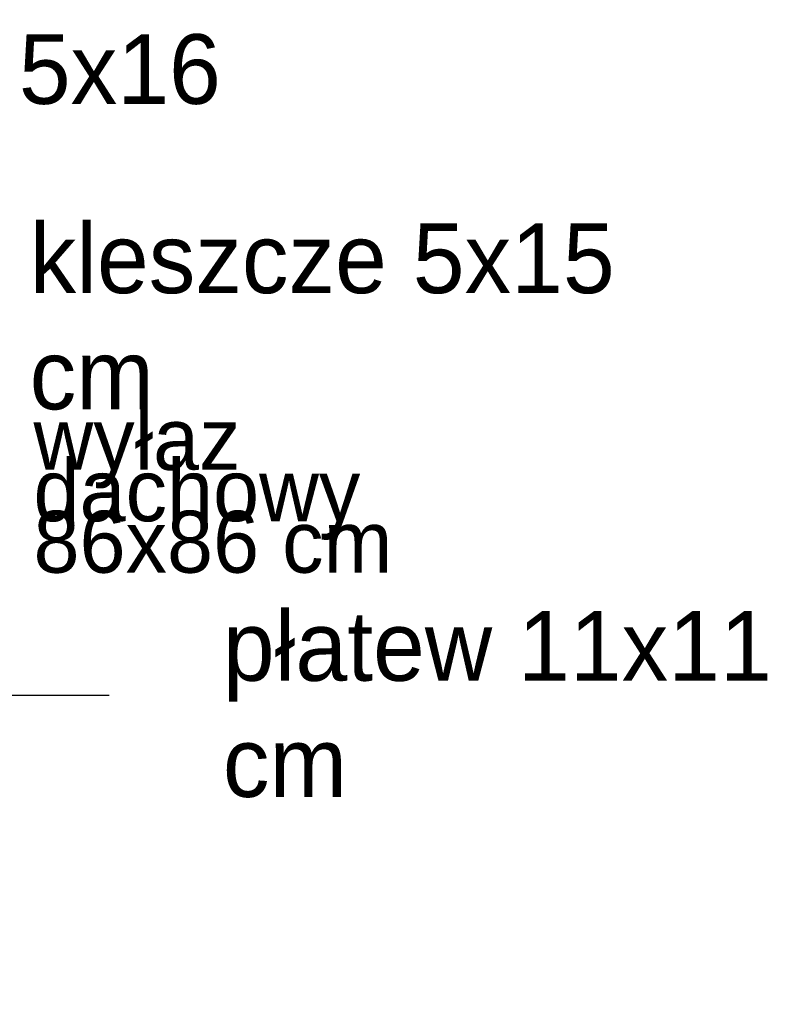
# Model space of a CAD drawing. Extents: x -547885 to -186295, y -25370 to 156194.
# Tile 123 of 256: x -477333 to -475366, y -1434 to 1110. Entities that reach past the tile are written whole.
import ezdxf

# ---------------------------------------------------------------- set-up
doc = ezdxf.new("R2010")
doc.units = 0
doc.header["$MEASUREMENT"] = 0
for name, color, linetype, lineweight in [('0_Nr_Pióra__21', 7, 'Continuous', 9), ('0_Nr_Pióra__5', 7, 'Continuous', 13), ('Arch opisy_Nr_Pióra__21', 7, 'Continuous', 9), ('INWENT OPISY_Nr_Pióra__21', 7, 'Continuous', 9)]:
    doc.layers.add(name, color=color, linetype=linetype, lineweight=lineweight)
doc.styles.add('GENERATED_STYLE_2', font='txt')
doc.styles.add('GENERATED_STYLE_5', font='txt')
doc.dimstyles.new('GENERATED_STYLE__11', dxfattribs={"dimtxt": 160.000002, "dimasz": 110.144928, "dimexe": 0.18, "dimexo": 40, "dimgap": 0.09, "dimtad": 1, "dimtih": 1, "dimtoh": 1, "dimdec": 0, "dimzin": 0, "dimdsep": 46, "dimtxsty": 'GENERATED_STYLE_2', "dimblk": 'ARROWHEAD_5', "dimblk1": 'ARROWHEAD_5', "dimblk2": 'ARROWHEAD_5', "dimcen": 0.09, "dimclrd": 7, "dimclre": 7, "dimclrt": 7, "dimazin": 0, "dimtfac": 1, "dimtdec": 4, "dimtmove": 0, "dimatfit": 3, "dimfxl": 0, "dimtolj": 1, "dimtzin": 0, "dimarcsym": 0})
doc.dimstyles.new('GENERATED_STYLE__14', dxfattribs={"dimtxt": 0.18, "dimasz": 182.4, "dimexe": 0.18, "dimexo": 0.0625, "dimgap": 0.09, "dimtad": 0, "dimtih": 1, "dimtoh": 1, "dimdec": 4, "dimzin": 0, "dimdsep": 46, "dimcen": 0.09, "dimadec": 0, "dimazin": 0, "dimtfac": 1, "dimtdec": 4, "dimtmove": 0, "dimatfit": 3, "dimldrblk": 'ARROWHEAD_5', "dimfxl": 0, "dimtolj": 1, "dimtzin": 0, "dimarcsym": 0})

# ---------------------------------------------------------------- blocks, each defined once
blk = doc.blocks.new('*D900')
at = {"layer": '0_Nr_Pióra__5', "linetype": 'Continuous'}
for points in [[(-487114, -4647.1), (-487024.5, -4720.8), (-487073.3, -4755.7)], [(-486719.4, -5819.6), (-486752.6, -5708.6), (-486692.6, -5706.8)]]:
    blk.add_hatch(color=256, dxfattribs=at).paths.add_polyline_path(points, flags=0)
for p, q in [((-487114, -4647.1), (-487024.5, -4720.8)), ((-487114, -4647.1), (-487073.3, -4755.7)), ((-487024.5, -4720.8), (-487073.3, -4755.7)), ((-486752.6, -5708.6), (-486692.6, -5706.8)), ((-486719.4, -5819.6), (-486752.6, -5708.6)), ((-486719.4, -5819.6), (-486692.6, -5706.8))]:
    blk.add_line(p, q, dxfattribs=at)
blk.add_arc((-488658.6, -5819.6), 1939.2, 3.3084, 33.8916, dxfattribs=at)
at = {"layer": '0_Nr_Pióra__21', "insert": (-486669, -5230), "char_height": 160, "attachment_point": 7, "style": 'GENERATED_STYLE_2'}
blk.add_mtext('{37,20°}', dxfattribs=at)
blk = doc.blocks.new('ARROWHEAD_5')
at = {"color": 0, "linetype": 'Continuous', "lineweight": 0}
blk.add_line((0, 0), (-1, 0), dxfattribs=at)
blk.add_solid([(-1, 0.2679), (0, 0), (-1, -0.2679), (-1, 0.2679)], dxfattribs=at)

msp = doc.modelspace()

# ---------------------------------------------------------------- texts
at = {"layer": 'Arch opisy_Nr_Pióra__21', "linetype": 'Continuous', "insert": (-477297.8, -107.2), "char_height": 160, "width": 1392.707, "attachment_point": 4, "line_spacing_factor": 0.498268, "style": 'GENERATED_STYLE_5'}
msp.add_mtext('{wyłaz dachowy 86x86 cm}', dxfattribs=at)
at = {"layer": 'INWENT OPISY_Nr_Pióra__21', "linetype": 'Continuous', "char_height": 180, "attachment_point": 4, "style": 'GENERATED_STYLE_5'}
for s, insert, width in [('{krokiew 6,5x16 cm}', (-478419.1, 830.9), 1722.92), ('{kleszcze 5x15 cm}', (-477307.7, 341.9), 1644.99), ('{płatew 11x11 cm}', (-476808.5, -659.5), 1558.59)]:
    msp.add_mtext(s, dxfattribs=dict(at, insert=insert, width=width))

# ---------------------------------------------------------------- dimensions: what is measured, and where the dimension line sits
at = {"linetype": 'Continuous'}
dim = msp.add_angular_dim_3p(base=(-486820.7, -5201.1), center=(-488658.6, -5819.6), p1=(-480485.8, 383.9), p2=(-472293.3, -5819.6), dimstyle='GENERATED_STYLE__11', dxfattribs=at)
dim.commit()
dim.dimension.update_dxf_attribs({"geometry": '*D900', "text_midpoint": (-486351.6, -5150), "dimtype": 165})

# ---------------------------------------------------------------- leaders
at = {"layer": 'INWENT OPISY_Nr_Pióra__21', "linetype": 'Continuous', "annotation_type": 0, "has_hookline": 1, "hookline_direction": 1, "text_width": 1337.1}
msp.add_leader([(-478048.3, -1554.6), (-477415.9, -635.6), (-477102, -635.6)], dimstyle='GENERATED_STYLE__14', dxfattribs=at)

doc.saveas('drawing.dxf')
